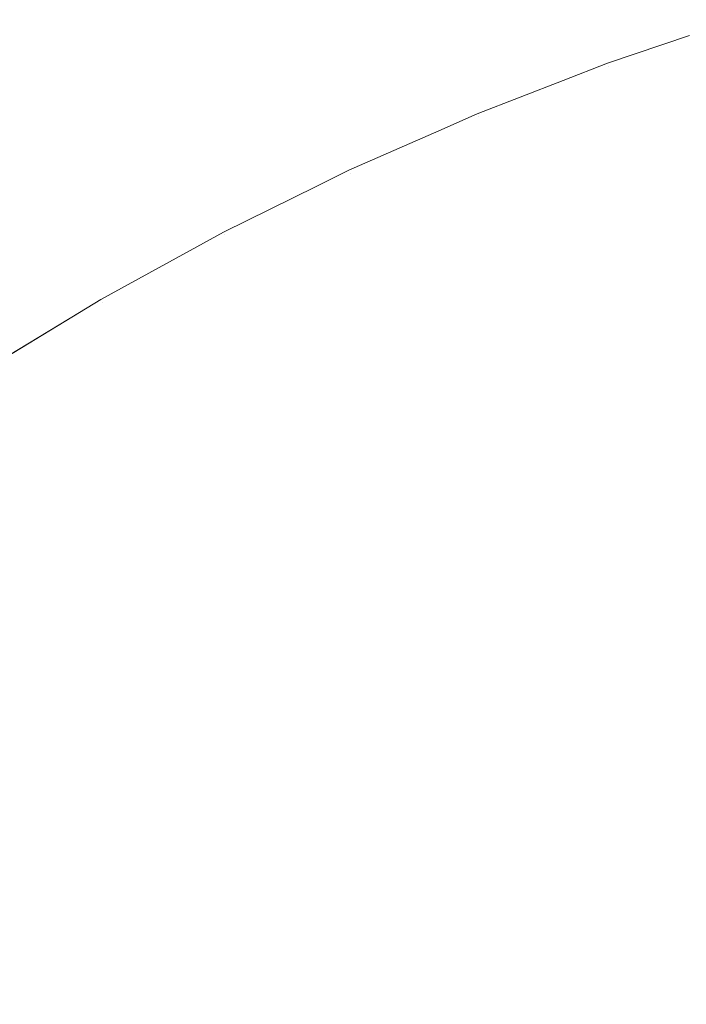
# Model space of a CAD drawing. Header units: centimetres. Extents: x -26 to 27.3, y -21.7 to -19.9.
# Tile 37 of 202: x -25.9427 to -25.9219, y -19.8953 to -19.8646. Entities that reach past the tile are written whole.
import ezdxf

# ---------------------------------------------------------------- set-up
doc = ezdxf.new("R2010")
doc.units = ezdxf.units.CM
doc.header["$LTSCALE"] = 2.54
doc.layers.add('Lucido design-1', color=7, linetype='Continuous')

# ---------------------------------------------------------------- blocks, each defined once
blk = doc.blocks.new('Gruppo-4-1')
at = {"color": 7, "linetype": 'Continuous', "lineweight": 9}
for points, invisible_edges in [([(-25.921796, -19.865052, 330.486121), (-25.924349, -19.865919, 330.486121), (-25.924333, -19.865963, 330.489196), (-25.920203, -19.864561, 330.489196)], 14), ([(-25.920189, -19.864607, 329.881762), (-25.924316, -19.866008, 329.881762), (-25.924349, -19.865919, 329.886121), (-25.921796, -19.865052, 329.886121)], 11), ([(-25.92426, -19.866164, 330.493342), (-25.920139, -19.864765, 330.493342), (-25.920203, -19.864561, 330.489196), (-25.924333, -19.865963, 330.489196)], 15), ([(-25.924316, -19.866008, 329.881762), (-25.920189, -19.864607, 329.881762), (-25.920109, -19.864861, 329.877629), (-25.924225, -19.866258, 329.877629)], 15), ([(-25.924128, -19.866527, 330.497478), (-25.920023, -19.865133, 330.497478), (-25.920139, -19.864765, 330.493342), (-25.92426, -19.866164, 330.493342)], 15), ([(-25.924225, -19.866258, 329.877629), (-25.920109, -19.864861, 329.877629), (-25.919978, -19.865277, 329.873515), (-25.924076, -19.866668, 329.873515)], 15), ([(-25.924349, -19.865919, 330.486121), (-25.921796, -19.865052, 330.486121), (-25.921796, -19.865052, 329.886121), (-25.924349, -19.865919, 329.886121)], 10), ([(-25.923937, -19.867051, 330.501599), (-25.919855, -19.865666, 330.501599), (-25.920023, -19.865133, 330.497478), (-25.924128, -19.866527, 330.497478)], 15), ([(-25.924076, -19.866668, 329.873515), (-25.919978, -19.865277, 329.873515), (-25.919795, -19.865855, 329.869425), (-25.923869, -19.867238, 329.869425)], 15), ([(-25.924333, -19.865963, 330.489196), (-25.924349, -19.865919, 330.486121), (-25.925729, -19.866456, 330.486121)], 9), ([(-25.924349, -19.865919, 329.886121), (-25.925729, -19.866456, 329.886121), (-25.925729, -19.866456, 330.486121), (-25.924349, -19.865919, 330.486121)], 10), ([(-25.925729, -19.866456, 329.886121), (-25.924349, -19.865919, 329.886121), (-25.924316, -19.866008, 329.881762)], 10), ([(-25.923687, -19.867737, 330.505696), (-25.919636, -19.866361, 330.505696), (-25.919855, -19.865666, 330.501599), (-25.923937, -19.867051, 330.501599)], 15), ([(-25.923869, -19.867238, 329.869425), (-25.919795, -19.865855, 329.869425), (-25.919563, -19.866593, 329.865368), (-25.923604, -19.867965, 329.865368)], 15), ([(-25.925729, -19.866456, 330.486121), (-25.928415, -19.8675, 330.486121), (-25.928397, -19.867544, 330.489196), (-25.924333, -19.865963, 330.489196)], 14), ([(-25.924316, -19.866008, 329.881762), (-25.928379, -19.867588, 329.881762), (-25.928415, -19.8675, 329.886121), (-25.925729, -19.866456, 329.886121)], 11), ([(-25.928315, -19.867741, 330.493342), (-25.92426, -19.866164, 330.493342), (-25.924333, -19.865963, 330.489196), (-25.928397, -19.867544, 330.489196)], 15), ([(-25.928379, -19.867588, 329.881762), (-25.924316, -19.866008, 329.881762), (-25.924225, -19.866258, 329.877629), (-25.928277, -19.867834, 329.877629)], 15), ([(-25.928168, -19.868098, 330.497478), (-25.924128, -19.866527, 330.497478), (-25.92426, -19.866164, 330.493342), (-25.928315, -19.867741, 330.493342)], 15), ([(-25.928415, -19.8675, 330.486121), (-25.925729, -19.866456, 330.486121), (-25.925729, -19.866456, 329.886121), (-25.928415, -19.8675, 329.886121)], 10), ([(-25.928277, -19.867834, 329.877629), (-25.924225, -19.866258, 329.877629), (-25.924076, -19.866668, 329.873515), (-25.92811, -19.868237, 329.873515)], 15), ([(-25.927954, -19.868613, 330.501599), (-25.923937, -19.867051, 330.501599), (-25.924128, -19.866527, 330.497478), (-25.928168, -19.868098, 330.497478)], 15), ([(-25.923379, -19.868583, 330.509763), (-25.919365, -19.86722, 330.509763), (-25.919636, -19.866361, 330.505696), (-25.923687, -19.867737, 330.505696)], 15), ([(-25.92811, -19.868237, 329.873515), (-25.924076, -19.866668, 329.873515), (-25.923869, -19.867238, 329.869425), (-25.927878, -19.868797, 329.869425)], 15), ([(-25.923604, -19.867965, 329.865368), (-25.919563, -19.866593, 329.865368), (-25.91928, -19.867489, 329.86135), (-25.923283, -19.868848, 329.86135)], 15), ([(-25.927675, -19.869287, 330.505696), (-25.923687, -19.867737, 330.505696), (-25.923937, -19.867051, 330.501599), (-25.927954, -19.868613, 330.501599)], 15), ([(-25.927878, -19.868797, 329.869425), (-25.923869, -19.867238, 329.869425), (-25.923604, -19.867965, 329.865368), (-25.927582, -19.869512, 329.865368)], 15), ([(-25.923013, -19.869588, 330.513793), (-25.919043, -19.86824, 330.513793), (-25.919365, -19.86722, 330.509763), (-25.923379, -19.868583, 330.509763)], 15), ([(-25.929604, -19.868023, 330.486121), (-25.932409, -19.869257, 330.486121), (-25.932389, -19.8693, 330.489196), (-25.928397, -19.867544, 330.489196)], 14), ([(-25.928379, -19.867588, 329.881762), (-25.932369, -19.869343, 329.881762), (-25.932409, -19.869257, 329.886121), (-25.929604, -19.868023, 329.886121)], 11), ([(-25.932299, -19.869494, 330.493342), (-25.928315, -19.867741, 330.493342), (-25.928397, -19.867544, 330.489196), (-25.932389, -19.8693, 330.489196)], 15), ([(-25.932369, -19.869343, 329.881762), (-25.928379, -19.867588, 329.881762), (-25.928277, -19.867834, 329.877629), (-25.932256, -19.869585, 329.877629)], 15), ([(-25.932135, -19.869844, 330.497478), (-25.928168, -19.868098, 330.497478), (-25.928315, -19.867741, 330.493342), (-25.932299, -19.869494, 330.493342)], 15), ([(-25.928397, -19.867544, 330.489196), (-25.928415, -19.8675, 330.486121), (-25.929604, -19.868023, 330.486121)], 9), ([(-25.928415, -19.8675, 329.886121), (-25.929604, -19.868023, 329.886121), (-25.929604, -19.868023, 330.486121), (-25.928415, -19.8675, 330.486121)], 10), ([(-25.929604, -19.868023, 329.886121), (-25.928415, -19.8675, 329.886121), (-25.928379, -19.867588, 329.881762)], 10), ([(-25.92733, -19.870119, 330.509763), (-25.923379, -19.868583, 330.509763), (-25.923687, -19.867737, 330.505696), (-25.927675, -19.869287, 330.505696)], 15), ([(-25.923283, -19.868848, 329.86135), (-25.91928, -19.867489, 329.86135), (-25.918949, -19.868541, 329.857377), (-25.922906, -19.869885, 329.857377)], 15), ([(-25.932409, -19.869257, 330.486121), (-25.929604, -19.868023, 330.486121), (-25.929604, -19.868023, 329.886121), (-25.932409, -19.869257, 329.886121)], 10), ([(-25.932256, -19.869585, 329.877629), (-25.928277, -19.867834, 329.877629), (-25.92811, -19.868237, 329.873515), (-25.932072, -19.86998, 329.873515)], 15), ([(-25.927582, -19.869512, 329.865368), (-25.923604, -19.867965, 329.865368), (-25.923283, -19.868848, 329.86135), (-25.927223, -19.87038, 329.86135)], 15), ([(-25.9319, -19.870349, 330.501599), (-25.927954, -19.868613, 330.501599), (-25.928168, -19.868098, 330.497478), (-25.932135, -19.869844, 330.497478)], 15), ([(-25.932072, -19.86998, 329.873515), (-25.92811, -19.868237, 329.873515), (-25.927878, -19.868797, 329.869425), (-25.931816, -19.870529, 329.869425)], 15), ([(-25.92259, -19.870752, 330.517778), (-25.918671, -19.869421, 330.517778), (-25.919043, -19.86824, 330.513793), (-25.923013, -19.869588, 330.513793)], 15), ([(-25.931591, -19.871011, 330.505696), (-25.927675, -19.869287, 330.505696), (-25.927954, -19.868613, 330.501599), (-25.9319, -19.870349, 330.501599)], 15), ([(-25.926921, -19.871108, 330.513793), (-25.923013, -19.869588, 330.513793), (-25.923379, -19.868583, 330.509763), (-25.92733, -19.870119, 330.509763)], 15), ([(-25.922906, -19.869885, 329.857377), (-25.918949, -19.868541, 329.857377), (-25.918568, -19.869748, 329.853456), (-25.922473, -19.871073, 329.853456)], 15), ([(-25.931816, -19.870529, 329.869425), (-25.927878, -19.868797, 329.869425), (-25.927582, -19.869512, 329.865368), (-25.931489, -19.87123, 329.865368)], 15), ([(-25.927223, -19.87038, 329.86135), (-25.923283, -19.868848, 329.86135), (-25.922906, -19.869885, 329.857377), (-25.9268, -19.871399, 329.857377)], 15), ([(-25.933413, -19.869753, 330.486121), (-25.936322, -19.871187, 330.486121), (-25.9363, -19.871229, 330.489196), (-25.932389, -19.8693, 330.489196)], 14), ([(-25.936201, -19.871418, 330.493342), (-25.932299, -19.869494, 330.493342), (-25.932389, -19.8693, 330.489196), (-25.9363, -19.871229, 330.489196)], 15), ([(-25.932389, -19.8693, 330.489196), (-25.932409, -19.869257, 330.486121), (-25.933413, -19.869753, 330.486121)], 9), ([(-25.932409, -19.869257, 329.886121), (-25.933413, -19.869753, 329.886121), (-25.933413, -19.869753, 330.486121), (-25.932409, -19.869257, 330.486121)], 10), ([(-25.933413, -19.869753, 329.886121), (-25.932409, -19.869257, 329.886121), (-25.932369, -19.869343, 329.881762)], 10), ([(-25.931211, -19.871827, 330.509763), (-25.92733, -19.870119, 330.509763), (-25.927675, -19.869287, 330.505696), (-25.931591, -19.871011, 330.505696)], 15), ([(-25.932369, -19.869343, 329.881762), (-25.936278, -19.871271, 329.881762), (-25.936322, -19.871187, 329.886121), (-25.933413, -19.869753, 329.886121)], 11), ([(-25.936278, -19.871271, 329.881762), (-25.932369, -19.869343, 329.881762), (-25.932256, -19.869585, 329.877629), (-25.936155, -19.871507, 329.877629)], 15), ([(-25.936023, -19.871761, 330.497478), (-25.932135, -19.869844, 330.497478), (-25.932299, -19.869494, 330.493342), (-25.936201, -19.871418, 330.493342)], 15), ([(-25.936155, -19.871507, 329.877629), (-25.932256, -19.869585, 329.877629), (-25.932072, -19.86998, 329.873515), (-25.935953, -19.871895, 329.873515)], 15), ([(-25.931489, -19.87123, 329.865368), (-25.927582, -19.869512, 329.865368), (-25.927223, -19.87038, 329.86135), (-25.931092, -19.872082, 329.86135)], 15), ([(-25.926447, -19.872252, 330.517778), (-25.92259, -19.870752, 330.517778), (-25.923013, -19.869588, 330.513793), (-25.926921, -19.871108, 330.513793)], 15), ([(-25.92211, -19.872072, 330.521712), (-25.918249, -19.870761, 330.521712), (-25.918671, -19.869421, 330.517778), (-25.92259, -19.870752, 330.517778)], 15), ([(-25.936322, -19.871187, 330.486121), (-25.933413, -19.869753, 330.486121), (-25.933413, -19.869753, 329.886121), (-25.936322, -19.871187, 329.886121)], 10), ([(-25.935765, -19.872256, 330.501599), (-25.9319, -19.870349, 330.501599), (-25.932135, -19.869844, 330.497478), (-25.936023, -19.871761, 330.497478)], 15), ([(-25.9268, -19.871399, 329.857377), (-25.922906, -19.869885, 329.857377), (-25.922473, -19.871073, 329.853456), (-25.926316, -19.872568, 329.853456)], 15), ([(-25.922473, -19.871073, 329.853456), (-25.918568, -19.869748, 329.853456), (-25.91814, -19.871106, 329.849594), (-25.921986, -19.872412, 329.849594)], 15), ([(-25.935953, -19.871895, 329.873515), (-25.932072, -19.86998, 329.873515), (-25.931816, -19.870529, 329.869425), (-25.935674, -19.872432, 329.869425)], 15), ([(-25.930759, -19.872796, 330.513793), (-25.926921, -19.871108, 330.513793), (-25.92733, -19.870119, 330.509763), (-25.931211, -19.871827, 330.509763)], 15), ([(-25.935429, -19.872903, 330.505696), (-25.931591, -19.871011, 330.505696), (-25.9319, -19.870349, 330.501599), (-25.935765, -19.872256, 330.501599)], 15), ([(-25.935674, -19.872432, 329.869425), (-25.931816, -19.870529, 329.869425), (-25.931489, -19.87123, 329.865368), (-25.935317, -19.873118, 329.865368)], 15), ([(-25.931092, -19.872082, 329.86135), (-25.927223, -19.87038, 329.86135), (-25.9268, -19.871399, 329.857377), (-25.930625, -19.873082, 329.857377)], 15), ([(-25.92591, -19.873549, 330.521712), (-25.92211, -19.872072, 330.521712), (-25.92259, -19.870752, 330.517778), (-25.926447, -19.872252, 330.517778)], 15), ([(-25.921573, -19.873546, 330.525586), (-25.917777, -19.872257, 330.525586), (-25.918249, -19.870761, 330.521712), (-25.92211, -19.872072, 330.521712)], 15), ([(-25.935013, -19.873702, 330.509763), (-25.931211, -19.871827, 330.509763), (-25.931591, -19.871011, 330.505696), (-25.935429, -19.872903, 330.505696)], 15), ([(-25.930235, -19.873918, 330.517778), (-25.926447, -19.872252, 330.517778), (-25.926921, -19.871108, 330.513793), (-25.930759, -19.872796, 330.513793)], 15), ([(-25.926316, -19.872568, 329.853456), (-25.922473, -19.871073, 329.853456), (-25.921986, -19.872412, 329.849594), (-25.925771, -19.873884, 329.849594)], 15), ([(-25.921986, -19.872412, 329.849594), (-25.91814, -19.871106, 329.849594), (-25.917664, -19.872614, 329.845798), (-25.921445, -19.873897, 329.845798)], 15), ([(-25.937151, -19.871642, 330.486121), (-25.940147, -19.873285, 330.486121), (-25.940123, -19.873326, 330.489196), (-25.9363, -19.871229, 330.489196)], 14), ([(-25.936278, -19.871271, 329.881762), (-25.940099, -19.873368, 329.881762), (-25.940147, -19.873285, 329.886121), (-25.937151, -19.871642, 329.886121)], 11), ([(-25.940016, -19.873511, 330.493342), (-25.936201, -19.871418, 330.493342), (-25.9363, -19.871229, 330.489196), (-25.940123, -19.873326, 330.489196)], 15), ([(-25.940099, -19.873368, 329.881762), (-25.936278, -19.871271, 329.881762), (-25.936155, -19.871507, 329.877629), (-25.939966, -19.873598, 329.877629)], 15), ([(-25.939823, -19.873846, 330.497478), (-25.936023, -19.871761, 330.497478), (-25.936201, -19.871418, 330.493342), (-25.940016, -19.873511, 330.493342)], 15), ([(-25.9363, -19.871229, 330.489196), (-25.936322, -19.871187, 330.486121), (-25.937151, -19.871642, 330.486121)], 9), ([(-25.936322, -19.871187, 329.886121), (-25.937151, -19.871642, 329.886121), (-25.937151, -19.871642, 330.486121), (-25.936322, -19.871187, 330.486121)], 10), ([(-25.937151, -19.871642, 329.886121), (-25.936322, -19.871187, 329.886121), (-25.936278, -19.871271, 329.881762)], 10), ([(-25.935317, -19.873118, 329.865368), (-25.931489, -19.87123, 329.865368), (-25.931092, -19.872082, 329.86135), (-25.934883, -19.873952, 329.86135)], 15), ([(-25.930625, -19.873082, 329.857377), (-25.9268, -19.871399, 329.857377), (-25.926316, -19.872568, 329.853456), (-25.930091, -19.874229, 329.853456)], 15), ([(-25.940147, -19.873285, 330.486121), (-25.937151, -19.871642, 330.486121), (-25.937151, -19.871642, 329.886121), (-25.940147, -19.873285, 329.886121)], 10), ([(-25.939966, -19.873598, 329.877629), (-25.936155, -19.871507, 329.877629), (-25.935953, -19.871895, 329.873515), (-25.939748, -19.873976, 329.873515)], 15), ([(-25.939544, -19.874329, 330.501599), (-25.935765, -19.872256, 330.501599), (-25.936023, -19.871761, 330.497478), (-25.939823, -19.873846, 330.497478)], 15), ([(-25.939748, -19.873976, 329.873515), (-25.935953, -19.871895, 329.873515), (-25.935674, -19.872432, 329.869425), (-25.939445, -19.874501, 329.869425)], 15), ([(-25.934519, -19.874651, 330.513793), (-25.930759, -19.872796, 330.513793), (-25.931211, -19.871827, 330.509763), (-25.935013, -19.873702, 330.509763)], 15), ([(-25.934883, -19.873952, 329.86135), (-25.931092, -19.872082, 329.86135), (-25.930625, -19.873082, 329.857377), (-25.934373, -19.87493, 329.857377)], 15), ([(-25.925309, -19.874999, 330.525586), (-25.921573, -19.873546, 330.525586), (-25.92211, -19.872072, 330.521712), (-25.92591, -19.873549, 330.521712)], 15), ([(-25.93918, -19.874961, 330.505696), (-25.935429, -19.872903, 330.505696), (-25.935765, -19.872256, 330.501599), (-25.939544, -19.874329, 330.501599)], 15), ([(-25.929642, -19.875191, 330.521712), (-25.92591, -19.873549, 330.521712), (-25.926447, -19.872252, 330.517778), (-25.930235, -19.873918, 330.517778)], 15), ([(-25.939445, -19.874501, 329.869425), (-25.935674, -19.872432, 329.869425), (-25.935317, -19.873118, 329.865368), (-25.939058, -19.875171, 329.865368)], 15), ([(-25.930091, -19.874229, 329.853456), (-25.926316, -19.872568, 329.853456), (-25.925771, -19.873884, 329.849594), (-25.929489, -19.87552, 329.849594)], 15), ([(-25.925771, -19.873884, 329.849594), (-25.921986, -19.872412, 329.849594), (-25.921445, -19.873897, 329.845798), (-25.925166, -19.875344, 329.845798)], 15), ([(-25.93873, -19.875741, 330.509763), (-25.935013, -19.873702, 330.509763), (-25.935429, -19.872903, 330.505696), (-25.93918, -19.874961, 330.505696)], 15), ([(-25.933947, -19.875749, 330.517778), (-25.930235, -19.873918, 330.517778), (-25.930759, -19.872796, 330.513793), (-25.934519, -19.874651, 330.513793)], 15), ([(-25.940123, -19.873326, 330.489196), (-25.940147, -19.873285, 330.486121), (-25.940809, -19.873687, 330.486121)], 9), ([(-25.940147, -19.873285, 329.886121), (-25.940809, -19.873687, 329.886121), (-25.940809, -19.873687, 330.486121), (-25.940147, -19.873285, 330.486121)], 10), ([(-25.940809, -19.873687, 329.886121), (-25.940147, -19.873285, 329.886121), (-25.940099, -19.873368, 329.881762)], 10), ([(-25.939058, -19.875171, 329.865368), (-25.935317, -19.873118, 329.865368), (-25.934883, -19.873952, 329.86135), (-25.938589, -19.875985, 329.86135)], 15), ([(-25.934373, -19.87493, 329.857377), (-25.930625, -19.873082, 329.857377), (-25.930091, -19.874229, 329.853456), (-25.933789, -19.876053, 329.853456)], 15), ([(-25.940809, -19.873687, 330.486121), (-25.943877, -19.875549, 330.486121), (-25.943852, -19.875589, 330.489196), (-25.940123, -19.873326, 330.489196)], 14), ([(-25.940099, -19.873368, 329.881762), (-25.943826, -19.875629, 329.881762), (-25.943877, -19.875549, 329.886121), (-25.940809, -19.873687, 329.886121)], 11), ([(-25.943737, -19.875769, 330.493342), (-25.940016, -19.873511, 330.493342), (-25.940123, -19.873326, 330.489196), (-25.943852, -19.875589, 330.489196)], 15), ([(-25.943826, -19.875629, 329.881762), (-25.940099, -19.873368, 329.881762), (-25.939966, -19.873598, 329.877629), (-25.943683, -19.875854, 329.877629)], 15), ([(-25.943529, -19.876095, 330.497478), (-25.939823, -19.873846, 330.497478), (-25.940016, -19.873511, 330.493342), (-25.943737, -19.875769, 330.493342)], 15), ([(-25.943683, -19.875854, 329.877629), (-25.939966, -19.873598, 329.877629), (-25.939748, -19.873976, 329.873515), (-25.943448, -19.876222, 329.873515)], 15), ([(-25.928978, -19.876614, 330.525586), (-25.925309, -19.874999, 330.525586), (-25.92591, -19.873549, 330.521712), (-25.929642, -19.875191, 330.521712)], 15), ([(-25.924647, -19.876599, 330.529396), (-25.920981, -19.875173, 330.529396), (-25.921573, -19.873546, 330.525586), (-25.925309, -19.874999, 330.525586)], 15), ([(-25.943877, -19.875549, 330.486121), (-25.940809, -19.873687, 330.486121), (-25.940809, -19.873687, 329.886121), (-25.943877, -19.875549, 329.886121)], 10), ([(-25.943229, -19.876565, 330.501599), (-25.939544, -19.874329, 330.501599), (-25.939823, -19.873846, 330.497478), (-25.943529, -19.876095, 330.497478)], 15), ([(-25.938195, -19.876667, 330.513793), (-25.934519, -19.874651, 330.513793), (-25.935013, -19.873702, 330.509763), (-25.93873, -19.875741, 330.509763)], 15), ([(-25.933298, -19.876995, 330.521712), (-25.929642, -19.875191, 330.521712), (-25.930235, -19.873918, 330.517778), (-25.933947, -19.875749, 330.517778)], 15), ([(-25.929489, -19.87552, 329.849594), (-25.925771, -19.873884, 329.849594), (-25.925166, -19.875344, 329.845798), (-25.928821, -19.876952, 329.845798)], 15), ([(-25.925166, -19.875344, 329.845798), (-25.921445, -19.873897, 329.845798), (-25.920852, -19.875526, 329.842072), (-25.924503, -19.876946, 329.842072)], 15), ([(-25.943448, -19.876222, 329.873515), (-25.939748, -19.873976, 329.873515), (-25.939445, -19.874501, 329.869425), (-25.943123, -19.876733, 329.869425)], 15), ([(-25.938589, -19.875985, 329.86135), (-25.934883, -19.873952, 329.86135), (-25.934373, -19.87493, 329.857377), (-25.938037, -19.87694, 329.857377)], 15), ([(-25.933789, -19.876053, 329.853456), (-25.930091, -19.874229, 329.853456), (-25.929489, -19.87552, 329.849594), (-25.933131, -19.877316, 329.849594)], 15), ([(-25.942837, -19.87718, 330.505696), (-25.93918, -19.874961, 330.505696), (-25.939544, -19.874329, 330.501599), (-25.943229, -19.876565, 330.501599)], 15), ([(-25.943123, -19.876733, 329.869425), (-25.939445, -19.874501, 329.869425), (-25.939058, -19.875171, 329.865368), (-25.942707, -19.877385, 329.865368)], 15), ([(-25.937576, -19.877739, 330.517778), (-25.933947, -19.875749, 330.517778), (-25.934519, -19.874651, 330.513793), (-25.938195, -19.876667, 330.513793)], 15), ([(-25.942354, -19.87794, 330.509763), (-25.93873, -19.875741, 330.509763), (-25.93918, -19.874961, 330.505696), (-25.942837, -19.87718, 330.505696)], 15), ([(-25.938037, -19.87694, 329.857377), (-25.934373, -19.87493, 329.857377), (-25.933789, -19.876053, 329.853456), (-25.937404, -19.878036, 329.853456)], 15), ([(-25.928247, -19.878183, 330.529396), (-25.924647, -19.876599, 330.529396), (-25.925309, -19.874999, 330.525586), (-25.928978, -19.876614, 330.525586)], 15), ([(-25.942707, -19.877385, 329.865368), (-25.939058, -19.875171, 329.865368), (-25.938589, -19.875985, 329.86135), (-25.942202, -19.878177, 329.86135)], 15), ([(-25.932574, -19.878387, 330.525586), (-25.928978, -19.876614, 330.525586), (-25.929642, -19.875191, 330.521712), (-25.933298, -19.876995, 330.521712)], 15), ([(-25.928821, -19.876952, 329.845798), (-25.925166, -19.875344, 329.845798), (-25.924503, -19.876946, 329.842072), (-25.928088, -19.878524, 329.842072)], 15), ([(-25.923923, -19.878346, 330.533133), (-25.920334, -19.87695, 330.533133), (-25.920981, -19.875173, 330.529396), (-25.924647, -19.876599, 330.529396)], 15), ([(-25.941779, -19.878842, 330.513793), (-25.938195, -19.876667, 330.513793), (-25.93873, -19.875741, 330.509763), (-25.942354, -19.87794, 330.509763)], 15), ([(-25.936873, -19.878956, 330.521712), (-25.933298, -19.876995, 330.521712), (-25.933947, -19.875749, 330.517778), (-25.937576, -19.877739, 330.517778)], 15), ([(-25.933131, -19.877316, 329.849594), (-25.929489, -19.87552, 329.849594), (-25.928821, -19.876952, 329.845798), (-25.932401, -19.878718, 329.845798)], 15), ([(-25.924503, -19.876946, 329.842072), (-25.920852, -19.875526, 329.842072), (-25.920208, -19.877296, 329.838425), (-25.923782, -19.878686, 329.838425)], 15), ([(-25.942202, -19.878177, 329.86135), (-25.938589, -19.875985, 329.86135), (-25.938037, -19.87694, 329.857377), (-25.941609, -19.879108, 329.857377)], 15), ([(-25.937404, -19.878036, 329.853456), (-25.933789, -19.876053, 329.853456), (-25.933131, -19.877316, 329.849594), (-25.936692, -19.87927, 329.849594)], 15), ([(-25.941114, -19.879886, 330.517778), (-25.937576, -19.877739, 330.517778), (-25.938195, -19.876667, 330.513793), (-25.941779, -19.878842, 330.513793)], 15), ([(-25.931774, -19.879922, 330.529396), (-25.928247, -19.878183, 330.529396), (-25.928978, -19.876614, 330.525586), (-25.932574, -19.878387, 330.525586)], 15), ([(-25.927447, -19.879897, 330.533133), (-25.923923, -19.878346, 330.533133), (-25.924647, -19.876599, 330.529396), (-25.928247, -19.878183, 330.529396)], 15), ([(-25.941609, -19.879108, 329.857377), (-25.938037, -19.87694, 329.857377), (-25.937404, -19.878036, 329.853456), (-25.94093, -19.880175, 329.853456)], 15), ([(-25.936089, -19.880315, 330.525586), (-25.932574, -19.878387, 330.525586), (-25.933298, -19.876995, 330.521712), (-25.936873, -19.878956, 330.521712)], 15), ([(-25.932401, -19.878718, 329.845798), (-25.928821, -19.876952, 329.845798), (-25.928088, -19.878524, 329.842072), (-25.931601, -19.880256, 329.842072)], 15), ([(-25.928088, -19.878524, 329.842072), (-25.924503, -19.876946, 329.842072), (-25.923782, -19.878686, 329.838425), (-25.927292, -19.880231, 329.838425)], 15), ([(-25.923139, -19.880238, 330.536791), (-25.919633, -19.878875, 330.536791), (-25.920334, -19.87695, 330.533133), (-25.923923, -19.878346, 330.533133)], 15), ([(-25.945879, -19.880295, 330.509763), (-25.942354, -19.87794, 330.509763), (-25.942837, -19.87718, 330.505696), (-25.946395, -19.879558, 330.505696)], 15), ([(-25.923782, -19.878686, 329.838425), (-25.920208, -19.877296, 329.838425), (-25.919514, -19.879204, 329.83486), (-25.923005, -19.880562, 329.83486)], 15), ([(-25.946256, -19.879756, 329.865368), (-25.942707, -19.877385, 329.865368), (-25.942202, -19.878177, 329.86135), (-25.945717, -19.880526, 329.86135)], 15), ([(-25.936692, -19.87927, 329.849594), (-25.933131, -19.877316, 329.849594), (-25.932401, -19.878718, 329.845798), (-25.935902, -19.880638, 329.845798)], 15), ([(-25.940359, -19.881071, 330.521712), (-25.936873, -19.878956, 330.521712), (-25.937576, -19.877739, 330.517778), (-25.941114, -19.879886, 330.517778)], 15), ([(-25.945265, -19.881171, 330.513793), (-25.941779, -19.878842, 330.513793), (-25.942354, -19.87794, 330.509763), (-25.945879, -19.880295, 330.509763)], 15), ([(-25.945717, -19.880526, 329.86135), (-25.942202, -19.878177, 329.86135), (-25.941609, -19.879108, 329.857377), (-25.945084, -19.88143, 329.857377)], 15), ([(-25.94093, -19.880175, 329.853456), (-25.937404, -19.878036, 329.853456), (-25.936692, -19.87927, 329.849594), (-25.940164, -19.881377, 329.849594)], 15), ([(-25.930901, -19.8816, 330.533133), (-25.927447, -19.879897, 330.533133), (-25.928247, -19.878183, 330.529396), (-25.931774, -19.879922, 330.529396)], 15), ([(-25.935223, -19.881814, 330.529396), (-25.931774, -19.879922, 330.529396), (-25.932574, -19.878387, 330.525586), (-25.936089, -19.880315, 330.525586)], 15), ([(-25.931601, -19.880256, 329.842072), (-25.928088, -19.878524, 329.842072), (-25.927292, -19.880231, 329.838425), (-25.930731, -19.881927, 329.838425)], 15), ([(-25.926582, -19.881753, 330.536791), (-25.923139, -19.880238, 330.536791), (-25.923923, -19.878346, 330.533133), (-25.927447, -19.879897, 330.533133)], 15), ([(-25.935902, -19.880638, 329.845798), (-25.932401, -19.878718, 329.845798), (-25.931601, -19.880256, 329.842072), (-25.935035, -19.88214, 329.842072)], 15), ([(-25.927292, -19.880231, 329.838425), (-25.923782, -19.878686, 329.838425), (-25.923005, -19.880562, 329.83486), (-25.926434, -19.88207, 329.83486)], 15), ([(-25.944555, -19.882186, 330.517778), (-25.941114, -19.879886, 330.517778), (-25.941779, -19.878842, 330.513793), (-25.945265, -19.881171, 330.513793)], 15), ([(-25.945084, -19.88143, 329.857377), (-25.941609, -19.879108, 329.857377), (-25.94093, -19.880175, 329.853456), (-25.944358, -19.882466, 329.853456)], 15), ([(-25.939516, -19.882395, 330.525586), (-25.936089, -19.880315, 330.525586), (-25.936873, -19.878956, 330.521712), (-25.940359, -19.881071, 330.521712)], 15), ([(-25.922297, -19.882272, 330.540363), (-25.91888, -19.880944, 330.540363), (-25.919633, -19.878875, 330.536791), (-25.923139, -19.880238, 330.536791)], 15), ([(-25.940164, -19.881377, 329.849594), (-25.936692, -19.87927, 329.849594), (-25.935902, -19.880638, 329.845798), (-25.939315, -19.88271, 329.845798)], 15), ([(-25.923005, -19.880562, 329.83486), (-25.919514, -19.879204, 329.83486), (-25.918771, -19.881245, 329.831386), (-25.922174, -19.882569, 329.831386)], 15), ([(-25.943749, -19.883336, 330.521712), (-25.940359, -19.881071, 330.521712), (-25.941114, -19.879886, 330.517778), (-25.944555, -19.882186, 330.517778)], 15), ([(-25.934277, -19.883452, 330.533133), (-25.930901, -19.8816, 330.533133), (-25.931774, -19.879922, 330.529396), (-25.935223, -19.881814, 330.529396)], 15), ([(-25.929955, -19.883417, 330.536791), (-25.926582, -19.881753, 330.536791), (-25.927447, -19.879897, 330.533133), (-25.930901, -19.8816, 330.533133)], 15), ([(-25.944358, -19.882466, 329.853456), (-25.94093, -19.880175, 329.853456), (-25.940164, -19.881377, 329.849594), (-25.943541, -19.883633, 329.849594)], 15), ([(-25.938585, -19.883855, 330.529396), (-25.935223, -19.881814, 330.529396), (-25.936089, -19.880315, 330.525586), (-25.939516, -19.882395, 330.525586)], 15), ([(-25.935035, -19.88214, 329.842072), (-25.931601, -19.880256, 329.842072), (-25.930731, -19.881927, 329.838425), (-25.934093, -19.883771, 329.838425)], 15), ([(-25.930731, -19.881927, 329.838425), (-25.927292, -19.880231, 329.838425), (-25.926434, -19.88207, 329.83486), (-25.929794, -19.883727, 329.83486)], 15), ([(-25.925651, -19.883748, 330.540363), (-25.922297, -19.882272, 330.540363), (-25.923139, -19.880238, 330.536791), (-25.926582, -19.881753, 330.536791)], 15), ([(-25.939315, -19.88271, 329.845798), (-25.935902, -19.880638, 329.845798), (-25.935035, -19.88214, 329.842072), (-25.938383, -19.884172, 329.842072)], 15), ([(-25.926434, -19.88207, 329.83486), (-25.923005, -19.880562, 329.83486), (-25.922174, -19.882569, 329.831386), (-25.925516, -19.884039, 329.831386)], 15), ([(-25.921396, -19.884445, 330.543844), (-25.918076, -19.883154, 330.543844), (-25.91888, -19.880944, 330.540363), (-25.922297, -19.882272, 330.540363)], 15), ([(-25.942849, -19.884622, 330.525586), (-25.939516, -19.882395, 330.525586), (-25.940359, -19.881071, 330.521712), (-25.943749, -19.883336, 330.521712)], 15), ([(-25.922174, -19.882569, 329.831386), (-25.918771, -19.881245, 329.831386), (-25.91798, -19.883417, 329.828006), (-25.921289, -19.884704, 329.828006)], 15), ([(-25.943541, -19.883633, 329.849594), (-25.940164, -19.881377, 329.849594), (-25.939315, -19.88271, 329.845798), (-25.942635, -19.884928, 329.845798)], 15), ([(-25.933253, -19.885226, 330.536791), (-25.929955, -19.883417, 330.536791), (-25.930901, -19.8816, 330.533133), (-25.934277, -19.883452, 330.533133)], 15), ([(-25.937569, -19.88545, 330.533133), (-25.934277, -19.883452, 330.533133), (-25.935223, -19.881814, 330.529396), (-25.938585, -19.883855, 330.529396)], 15), ([(-25.928939, -19.88537, 330.540363), (-25.925651, -19.883748, 330.540363), (-25.926582, -19.881753, 330.536791), (-25.929955, -19.883417, 330.536791)], 15), ([(-25.938383, -19.884172, 329.842072), (-25.935035, -19.88214, 329.842072), (-25.934093, -19.883771, 329.838425), (-25.937371, -19.885761, 329.838425)], 15), ([(-25.934093, -19.883771, 329.838425), (-25.930731, -19.881927, 329.838425), (-25.929794, -19.883727, 329.83486), (-25.933078, -19.885529, 329.83486)], 15), ([(-25.929794, -19.883727, 329.83486), (-25.926434, -19.88207, 329.83486), (-25.925516, -19.884039, 329.831386), (-25.928791, -19.885654, 329.831386)], 15), ([(-25.941856, -19.88604, 330.529396), (-25.938585, -19.883855, 330.529396), (-25.939516, -19.882395, 330.525586), (-25.942849, -19.884622, 330.525586)], 15), ([(-25.924657, -19.88588, 330.543844), (-25.921396, -19.884445, 330.543844), (-25.922297, -19.882272, 330.540363), (-25.925651, -19.883748, 330.540363)], 15), ([(-25.942635, -19.884928, 329.845798), (-25.939315, -19.88271, 329.845798), (-25.938383, -19.884172, 329.842072), (-25.94164, -19.886348, 329.842072)], 15), ([(-25.925516, -19.884039, 329.831386), (-25.922174, -19.882569, 329.831386), (-25.921289, -19.884704, 329.828006), (-25.924539, -19.886134, 329.828006)], 15), ([(-25.932152, -19.887133, 330.540363), (-25.928939, -19.88537, 330.540363), (-25.929955, -19.883417, 330.536791), (-25.933253, -19.885226, 330.536791)], 15), ([(-25.946817, -19.886035, 329.849594), (-25.943541, -19.883633, 329.849594), (-25.942635, -19.884928, 329.845798), (-25.945854, -19.887289, 329.845798)], 15), ([(-25.936469, -19.887177, 330.536791), (-25.933253, -19.885226, 330.536791), (-25.934277, -19.883452, 330.533133), (-25.937569, -19.88545, 330.533133)], 15), ([(-25.933078, -19.885529, 329.83486), (-25.929794, -19.883727, 329.83486), (-25.928791, -19.885654, 329.831386), (-25.931992, -19.887411, 329.831386)], 15), ([(-25.927853, -19.887456, 330.543844), (-25.924657, -19.88588, 330.543844), (-25.925651, -19.883748, 330.540363), (-25.928939, -19.88537, 330.540363)], 15), ([(-25.940771, -19.887589, 330.533133), (-25.937569, -19.88545, 330.533133), (-25.938585, -19.883855, 330.529396), (-25.941856, -19.88604, 330.529396)], 15), ([(-25.937371, -19.885761, 329.838425), (-25.934093, -19.883771, 329.838425), (-25.933078, -19.885529, 329.83486), (-25.936281, -19.887473, 329.83486)], 15), ([(-25.928791, -19.885654, 329.831386), (-25.925516, -19.884039, 329.831386), (-25.924539, -19.886134, 329.828006), (-25.927724, -19.887704, 329.828006)], 15), ([(-25.94164, -19.886348, 329.842072), (-25.938383, -19.884172, 329.842072), (-25.937371, -19.885761, 329.838425), (-25.94056, -19.887891, 329.838425)], 15), ([(-25.945028, -19.888366, 330.529396), (-25.941856, -19.88604, 330.529396), (-25.942849, -19.884622, 330.525586), (-25.946082, -19.886992, 330.525586)], 15), ([(-25.923601, -19.888145, 330.547225), (-25.92044, -19.886754, 330.547225), (-25.921396, -19.884445, 330.543844), (-25.924657, -19.88588, 330.543844)], 15), ([(-25.945854, -19.887289, 329.845798), (-25.942635, -19.884928, 329.845798), (-25.94164, -19.886348, 329.842072), (-25.944799, -19.888664, 329.842072)], 15), ([(-25.924539, -19.886134, 329.828006), (-25.921289, -19.884704, 329.828006), (-25.920354, -19.886962, 329.824726), (-25.923506, -19.888349, 329.824726)], 15), ([(-25.935286, -19.889034, 330.540363), (-25.932152, -19.887133, 330.540363), (-25.933253, -19.885226, 330.536791), (-25.936469, -19.887177, 330.536791)], 15), ([(-25.939596, -19.889267, 330.536791), (-25.936469, -19.887177, 330.536791), (-25.937569, -19.88545, 330.533133), (-25.940771, -19.887589, 330.533133)], 15), ([(-25.936281, -19.887473, 329.83486), (-25.933078, -19.885529, 329.83486), (-25.931992, -19.887411, 329.831386), (-25.935113, -19.889305, 329.831386)], 15), ([(-25.930976, -19.889169, 330.543844), (-25.927853, -19.887456, 330.543844), (-25.928939, -19.88537, 330.540363), (-25.932152, -19.887133, 330.540363)], 15), ([(-25.94056, -19.887891, 329.838425), (-25.937371, -19.885761, 329.838425), (-25.936281, -19.887473, 329.83486), (-25.939396, -19.889554, 329.83486)], 15), ([(-25.931992, -19.887411, 329.831386), (-25.928791, -19.885654, 329.831386), (-25.927724, -19.887704, 329.828006), (-25.930836, -19.889412, 329.828006)], 15), ([(-25.926699, -19.889672, 330.547225), (-25.923601, -19.888145, 330.547225), (-25.924657, -19.88588, 330.543844), (-25.927853, -19.887456, 330.543844)], 15), ([(-25.943877, -19.889866, 330.533133), (-25.940771, -19.887589, 330.533133), (-25.941856, -19.88604, 330.529396), (-25.945028, -19.888366, 330.529396)], 15), ([(-25.927724, -19.887704, 329.828006), (-25.924539, -19.886134, 329.828006), (-25.923506, -19.888349, 329.824726), (-25.926595, -19.889873, 329.824726)], 15), ([(-25.944799, -19.888664, 329.842072), (-25.94164, -19.886348, 329.842072), (-25.94056, -19.887891, 329.838425), (-25.943652, -19.890159, 329.838425)], 15), ([(-25.922485, -19.890539, 330.550502), (-25.919429, -19.889194, 330.550502), (-25.92044, -19.886754, 330.547225), (-25.923601, -19.888145, 330.547225)], 15), ([(-25.923506, -19.888349, 329.824726), (-25.920354, -19.886962, 329.824726), (-25.919368, -19.889341, 329.821552), (-25.922418, -19.890683, 329.821552)], 15), ([(-25.938334, -19.89107, 330.540363), (-25.935286, -19.889034, 330.540363), (-25.936469, -19.887177, 330.536791), (-25.939596, -19.889267, 330.536791)], 15), ([(-25.934022, -19.891018, 330.543844), (-25.930976, -19.889169, 330.543844), (-25.932152, -19.887133, 330.540363), (-25.935286, -19.889034, 330.540363)], 15), ([(-25.935113, -19.889305, 329.831386), (-25.931992, -19.887411, 329.831386), (-25.930836, -19.889412, 329.828006), (-25.933872, -19.891254, 329.828006)], 15), ([(-25.94263, -19.891491, 330.536791), (-25.939596, -19.889267, 330.536791), (-25.940771, -19.887589, 330.533133), (-25.943877, -19.889866, 330.533133)], 15), ([(-25.939396, -19.889554, 329.83486), (-25.936281, -19.887473, 329.83486), (-25.935113, -19.889305, 329.831386), (-25.938149, -19.891333, 329.831386)], 15), ([(-25.929727, -19.891333, 330.547225), (-25.926699, -19.889672, 330.547225), (-25.927853, -19.887456, 330.543844), (-25.930976, -19.889169, 330.543844)], 15), ([(-25.930836, -19.889412, 329.828006), (-25.927724, -19.887704, 329.828006), (-25.926595, -19.889873, 329.824726), (-25.929614, -19.891529, 329.824726)], 15), ([(-25.943652, -19.890159, 329.838425), (-25.94056, -19.887891, 329.838425), (-25.939396, -19.889554, 329.83486), (-25.942417, -19.891769, 329.83486)], 15), ([(-25.925479, -19.892015, 330.550502), (-25.922485, -19.890539, 330.550502), (-25.923601, -19.888145, 330.547225), (-25.926699, -19.889672, 330.547225)], 15), ([(-25.926595, -19.889873, 329.824726), (-25.923506, -19.888349, 329.824726), (-25.922418, -19.890683, 329.821552), (-25.925406, -19.892156, 329.821552)], 15), ([(-25.94129, -19.893238, 330.540363), (-25.938334, -19.89107, 330.540363), (-25.939596, -19.889267, 330.536791), (-25.94263, -19.891491, 330.536791)], 15), ([(-25.936985, -19.892997, 330.543844), (-25.934022, -19.891018, 330.543844), (-25.935286, -19.889034, 330.540363), (-25.938334, -19.89107, 330.540363)], 15), ([(-25.93268, -19.893125, 330.547225), (-25.929727, -19.891333, 330.547225), (-25.930976, -19.889169, 330.543844), (-25.934022, -19.891018, 330.543844)], 15), ([(-25.92131, -19.893058, 330.553668), (-25.918366, -19.891762, 330.553668), (-25.919429, -19.889194, 330.550502), (-25.922485, -19.890539, 330.550502)], 15), ([(-25.942417, -19.891769, 329.83486), (-25.939396, -19.889554, 329.83486), (-25.938149, -19.891333, 329.831386), (-25.941094, -19.893492, 329.831386)], 15), ([(-25.938149, -19.891333, 329.831386), (-25.935113, -19.889305, 329.831386), (-25.933872, -19.891254, 329.828006), (-25.936824, -19.893226, 329.828006)], 15), ([(-25.933872, -19.891254, 329.828006), (-25.930836, -19.889412, 329.828006), (-25.929614, -19.891529, 329.824726), (-25.932558, -19.893316, 329.824726)], 15), ([(-25.922418, -19.890683, 329.821552), (-25.919368, -19.889341, 329.821552), (-25.918335, -19.891835, 329.818488), (-25.921277, -19.89313, 329.818488)], 15), ([(-25.945563, -19.893845, 330.536791), (-25.94263, -19.891491, 330.536791), (-25.943877, -19.889866, 330.533133), (-25.94688, -19.892277, 330.533133)], 15), ([(-25.928406, -19.893621, 330.550502), (-25.925479, -19.892015, 330.550502), (-25.926699, -19.889672, 330.547225), (-25.929727, -19.891333, 330.547225)], 15), ([(-25.929614, -19.891529, 329.824726), (-25.926595, -19.889873, 329.824726), (-25.925406, -19.892156, 329.821552), (-25.928327, -19.893759, 329.821552)], 15), ([(-25.946643, -19.892559, 329.838425), (-25.943652, -19.890159, 329.838425), (-25.942417, -19.891769, 329.83486), (-25.945338, -19.894114, 329.83486)], 15), ([(-25.924196, -19.894481, 330.553668), (-25.92131, -19.893058, 330.553668), (-25.922485, -19.890539, 330.550502), (-25.925479, -19.892015, 330.550502)], 15), ([(-25.925406, -19.892156, 329.821552), (-25.922418, -19.890683, 329.821552), (-25.921277, -19.89313, 329.818488), (-25.924159, -19.894551, 329.818488)], 15), ([(-25.939858, -19.895104, 330.543844), (-25.936985, -19.892997, 330.543844), (-25.938334, -19.89107, 330.540363), (-25.94129, -19.893238, 330.540363)], 15), ([(-25.935551, -19.895044, 330.547225), (-25.93268, -19.893125, 330.547225), (-25.934022, -19.891018, 330.543844), (-25.936985, -19.892997, 330.543844)], 15), ([(-25.941094, -19.893492, 329.831386), (-25.938149, -19.891333, 329.831386), (-25.936824, -19.893226, 329.828006), (-25.939687, -19.895326, 329.828006)], 15), ([(-25.936824, -19.893226, 329.828006), (-25.933872, -19.891254, 329.828006), (-25.932558, -19.893316, 329.824726), (-25.935422, -19.895229, 329.824726)], 15), ([(-25.93126, -19.895353, 330.550502), (-25.928406, -19.893621, 330.550502), (-25.929727, -19.891333, 330.547225), (-25.93268, -19.893125, 330.547225)], 15), ([(-25.944148, -19.895532, 330.540363), (-25.94129, -19.893238, 330.540363), (-25.94263, -19.891491, 330.536791), (-25.945563, -19.893845, 330.536791)], 15), ([(-25.932558, -19.893316, 329.824726), (-25.929614, -19.891529, 329.824726), (-25.928327, -19.893759, 329.821552), (-25.931175, -19.895487, 329.821552)], 15), ([(-25.945338, -19.894114, 329.83486), (-25.942417, -19.891769, 329.83486), (-25.941094, -19.893492, 329.831386), (-25.943942, -19.895778, 329.831386)], 15), ([(-25.927016, -19.896028, 330.553668), (-25.924196, -19.894481, 330.553668), (-25.925479, -19.892015, 330.550502), (-25.928406, -19.893621, 330.550502)], 15), ([(-25.928327, -19.893759, 329.821552), (-25.925406, -19.892156, 329.821552), (-25.924159, -19.894551, 329.818488), (-25.926977, -19.896097, 329.818488)], 15), ([(-25.942636, -19.897334, 330.543844), (-25.939858, -19.895104, 330.543844), (-25.94129, -19.893238, 330.540363), (-25.944148, -19.895532, 330.540363)], 15), ([(-25.938337, -19.897086, 330.547225), (-25.935551, -19.895044, 330.547225), (-25.936985, -19.892997, 330.543844), (-25.939858, -19.895104, 330.543844)], 15), ([(-25.939687, -19.895326, 329.828006), (-25.936824, -19.893226, 329.828006), (-25.935422, -19.895229, 329.824726), (-25.938199, -19.897265, 329.824726)], 15), ([(-25.934036, -19.897208, 330.550502), (-25.93126, -19.895353, 330.550502), (-25.93268, -19.893125, 330.547225), (-25.935551, -19.895044, 330.547225)], 15), ([(-25.92285, -19.897066, 330.556718), (-25.920079, -19.895699, 330.556718), (-25.92131, -19.893058, 330.553668), (-25.924196, -19.894481, 330.553668)], 15), ([(-25.924159, -19.894551, 329.818488), (-25.921277, -19.89313, 329.818488), (-25.920085, -19.895685, 329.81554), (-25.922857, -19.897052, 329.81554)], 15), ([(-25.943942, -19.895778, 329.831386), (-25.941094, -19.893492, 329.831386), (-25.939687, -19.895326, 329.828006), (-25.942456, -19.897548, 329.828006)], 15), ([(-25.935422, -19.895229, 329.824726), (-25.932558, -19.893316, 329.824726), (-25.931175, -19.895487, 329.821552), (-25.933945, -19.897338, 329.821552)], 15), ([(-25.929767, -19.897697, 330.553668), (-25.927016, -19.896028, 330.553668), (-25.928406, -19.893621, 330.550502), (-25.93126, -19.895353, 330.550502)], 15), ([(-25.931175, -19.895487, 329.821552), (-25.928327, -19.893759, 329.821552), (-25.926977, -19.896097, 329.818488), (-25.929724, -19.897764, 329.818488)], 15), ([(-25.925559, -19.898552, 330.556718), (-25.92285, -19.897066, 330.556718), (-25.924196, -19.894481, 330.553668), (-25.927016, -19.896028, 330.553668)], 15), ([(-25.926977, -19.896097, 329.818488), (-25.924159, -19.894551, 329.818488), (-25.922857, -19.897052, 329.81554), (-25.925567, -19.898539, 329.81554)], 15), ([(-25.94103, -19.899248, 330.547225), (-25.938337, -19.897086, 330.547225), (-25.939858, -19.895104, 330.543844), (-25.942636, -19.897334, 330.543844)], 15), ([(-25.936729, -19.899182, 330.550502), (-25.934036, -19.897208, 330.550502), (-25.935551, -19.895044, 330.547225), (-25.938337, -19.897086, 330.547225)], 15), ([(-25.938199, -19.897265, 329.824726), (-25.935422, -19.895229, 329.824726), (-25.933945, -19.897338, 329.821552), (-25.936632, -19.899308, 329.821552)], 15)]:
    blk.add_3dface(points, dxfattribs=dict(at, invisible_edges=invisible_edges))

msp = doc.modelspace()

# ---------------------------------------------------------------- block references
at = {"layer": 'Lucido design-1', "color": 7}
msp.add_blockref('Gruppo-4-1', (0, 0), dxfattribs=at)

doc.saveas('drawing.dxf')
